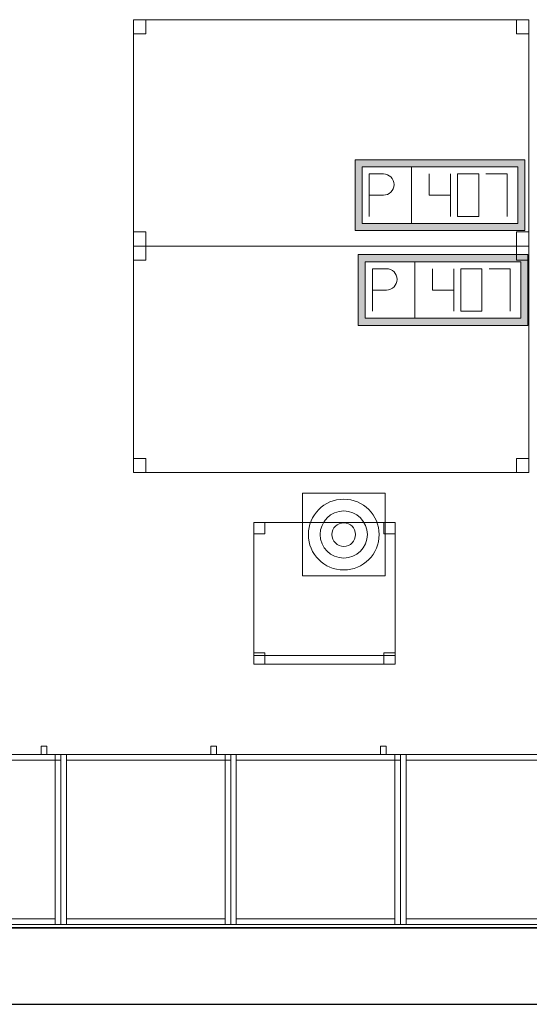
# Model space of a CAD drawing. Header units: metres. Extents: x 397.7 to 427.5, y 12.7 to 28.4.
# Tile 19 of 126: x 412.7 to 414.5, y 12.8 to 16.3. Entities that reach past the tile are written whole.
import ezdxf

# ---------------------------------------------------------------- set-up
doc = ezdxf.new("R2010")
doc.units = ezdxf.units.M
doc.layers.add('01_SUELOS', color=7, linetype='Continuous', lineweight=25, true_color=0x007f00)
for name, color, linetype, lineweight in [('02_MOBILIARIO', 7, 'Continuous', 18), ('A-DETL-____-MBND', 7, 'Continuous', 18), ('A-DETL-GENF-OTLN', 7, 'Continuous', 18), ('A-WALL-____-MCUT', 7, 'Continuous', 25), ('A-WALL-____-OTLN', 7, 'Continuous', 25)]:
    doc.layers.add(name, color=color, linetype=linetype, lineweight=lineweight)

# ---------------------------------------------------------------- blocks, each defined once
blk = doc.blocks.new('Family - Mur P5-151247-08_TEL_P5')
at = {"layer": 'A-WALL-____-MCUT', "color": 253, "true_color": 0xaaaaaa}
for p, q in [((25.4725, 0.27), (0.0535, 0.27)), ((0, 0), (25.4166, 0))]:
    blk.add_line(p, q, dxfattribs=at)
at = {"layer": 'A-WALL-____-OTLN', "color": 253, "true_color": 0xaaaaaa}
for p, q in [((25.4725, 0.27), (0.0535, 0.27)), ((0, 0), (25.4166, 0))]:
    blk.add_line(p, q, dxfattribs=at)
at = {"layer": 'A-WALL-____-OTLN', "color": 253, "lineweight": 18, "true_color": 0xaaaaaa}
blk.add_line((0, 0), (25.4166, 0), dxfattribs=at)
blk = doc.blocks.new('Family - Armai 60x60x60_P5-151259-08_TEL_P5')
at = {"layer": 'A-DETL-____-MBND', "color": 253, "true_color": 0xaaaaaa}
for p, q in [((0.53, 0.6), (0.53, 0.63)), ((0.53, 0.63), (0.53, 0.6)), ((0.53, 0.63), (0.55, 0.63)), ((0.55, 0.63), (0.53, 0.63)), ((0.55, 0.63), (0.55, 0.6)), ((0.55, 0.63), (0.55, 0.6)), ((0, 0.6), (0.6, 0.6)), ((0.6, 0.6), (0, 0.6)), ((0, 0), (0, 0.6)), ((0, 0.6), (0, 0)), ((0, 0.6), (0.02, 0.6)), ((0.02, 0.6), (0, 0.6)), ((0, 0), (0, 0.6)), ((0, 0.6), (0, 0)), ((0, 0.6), (0.6, 0.6)), ((0.6, 0.6), (0, 0.6)), ((0, 0), (0, 0.6)), ((0, 0.6), (0, 0)), ((0.02, 0.6), (0.02, 0)), ((0.02, 0), (0.02, 0.6)), ((0.02, 0.58), (0.02, 0.6)), ((0.02, 0.6), (0.02, 0.58)), ((0.02, 0.6), (0.58, 0.6)), ((0.58, 0.6), (0.02, 0.6)), ((0.55, 0.6), (0.53, 0.6)), ((0.53, 0.6), (0.55, 0.6)), ((0.58, 0.6), (0.6, 0.6)), ((0.6, 0.6), (0.58, 0.6)), ((0.58, 0), (0.58, 0.6)), ((0.58, 0.6), (0.58, 0)), ((0.58, 0.6), (0.58, 0.58)), ((0.58, 0.6), (0.58, 0.58)), ((0.58, 0.58), (0.58, 0.6)), ((0.58, 0.6), (0.6, 0.6)), ((0.58, 0.58), (0.58, 0.6)), ((0.6, 0.6), (0.58, 0.6)), ((0.6, 0.6), (0.6, 0)), ((0.6, 0), (0.6, 0.6)), ((0.6, 0.6), (0.6, 0)), ((0.6, 0), (0.6, 0.6)), ((0.6, 0.6), (0.6, 0)), ((0.6, 0), (0.6, 0.6)), ((0.6, 0.58), (0.6, 0.6)), ((0.6, 0.6), (0.6, 0.58)), ((0.58, 0.58), (0.02, 0.58)), ((0.02, 0.58), (0.58, 0.58)), ((0.6, 0.58), (0.58, 0.58)), ((0.58, 0.58), (0.6, 0.58)), ((0.6, 0), (0, 0)), ((0, 0), (0.6, 0)), ((0.02, 0), (0, 0)), ((0.02, 0), (0, 0)), ((0.6, 0), (0, 0)), ((0, 0), (0.6, 0)), ((0.02, 0), (0.02, 0.02)), ((0.02, 0.02), (0.02, 0)), ((0.02, 0.02), (0.58, 0.02)), ((0.58, 0.02), (0.02, 0.02)), ((0.58, 0), (0.02, 0)), ((0.02, 0), (0.58, 0)), ((0.58, 0.02), (0.58, 0)), ((0.58, 0.02), (0.58, 0)), ((0.6, 0), (0.58, 0)), ((0.6, 0), (0.58, 0))]:
    blk.add_line(p, q, dxfattribs=at)
blk = doc.blocks.new('Family - Armai 60x60x60_P5-151311-08_TEL_P5')
at = {"layer": 'A-DETL-____-MBND', "color": 253, "true_color": 0xaaaaaa}
for p, q in [((0.53, 0.6), (0.53, 0.63)), ((0.53, 0.63), (0.53, 0.6)), ((0.53, 0.63), (0.55, 0.63)), ((0.55, 0.63), (0.53, 0.63)), ((0.55, 0.63), (0.55, 0.6)), ((0.55, 0.63), (0.55, 0.6)), ((0, 0.6), (0.6, 0.6)), ((0.6, 0.6), (0, 0.6)), ((0, 0), (0, 0.6)), ((0, 0.6), (0, 0)), ((0, 0.6), (0.02, 0.6)), ((0.02, 0.6), (0, 0.6)), ((0, 0), (0, 0.6)), ((0, 0.6), (0, 0)), ((0, 0.6), (0.6, 0.6)), ((0.6, 0.6), (0, 0.6)), ((0, 0), (0, 0.6)), ((0, 0.6), (0, 0)), ((0.02, 0.6), (0.02, 0)), ((0.02, 0), (0.02, 0.6)), ((0.02, 0.58), (0.02, 0.6)), ((0.02, 0.6), (0.02, 0.58)), ((0.02, 0.6), (0.58, 0.6)), ((0.58, 0.6), (0.02, 0.6)), ((0.55, 0.6), (0.53, 0.6)), ((0.53, 0.6), (0.55, 0.6)), ((0.58, 0.6), (0.6, 0.6)), ((0.6, 0.6), (0.58, 0.6)), ((0.58, 0), (0.58, 0.6)), ((0.58, 0.6), (0.58, 0)), ((0.58, 0.58), (0.58, 0.6)), ((0.58, 0.6), (0.6, 0.6)), ((0.58, 0.58), (0.58, 0.6)), ((0.6, 0.6), (0.58, 0.6)), ((0.58, 0.6), (0.58, 0.58)), ((0.58, 0.6), (0.58, 0.58)), ((0.6, 0.6), (0.6, 0)), ((0.6, 0), (0.6, 0.6)), ((0.6, 0.6), (0.6, 0)), ((0.6, 0), (0.6, 0.6)), ((0.6, 0.6), (0.6, 0)), ((0.6, 0), (0.6, 0.6)), ((0.6, 0.58), (0.6, 0.6)), ((0.6, 0.6), (0.6, 0.58)), ((0.58, 0.58), (0.02, 0.58)), ((0.02, 0.58), (0.58, 0.58)), ((0.6, 0.58), (0.58, 0.58)), ((0.58, 0.58), (0.6, 0.58)), ((0.6, 0), (0, 0)), ((0, 0), (0.6, 0)), ((0.02, 0), (0, 0)), ((0.02, 0), (0, 0)), ((0.6, 0), (0, 0)), ((0, 0), (0.6, 0)), ((0.02, 0), (0.02, 0.02)), ((0.02, 0.02), (0.02, 0)), ((0.02, 0.02), (0.58, 0.02)), ((0.58, 0.02), (0.02, 0.02)), ((0.58, 0), (0.02, 0)), ((0.02, 0), (0.58, 0)), ((0.58, 0.02), (0.58, 0)), ((0.58, 0.02), (0.58, 0)), ((0.6, 0), (0.58, 0)), ((0.6, 0), (0.58, 0))]:
    blk.add_line(p, q, dxfattribs=at)
blk = doc.blocks.new('Family - Armai 60x60x60_P5-151370-08_TEL_P5')
at = {"layer": 'A-DETL-____-MBND', "color": 253, "true_color": 0xaaaaaa}
for p, q in [((0.53, 0.6), (0.53, 0.63)), ((0.53, 0.63), (0.53, 0.6)), ((0.53, 0.63), (0.55, 0.63)), ((0.55, 0.63), (0.53, 0.63)), ((0.55, 0.63), (0.55, 0.6)), ((0.55, 0.63), (0.55, 0.6)), ((0, 0.6), (0.6, 0.6)), ((0.6, 0.6), (0, 0.6)), ((0, 0), (0, 0.6)), ((0, 0.6), (0, 0)), ((0, 0.6), (0.6, 0.6)), ((0.6, 0.6), (0, 0.6)), ((0, 0), (0, 0.6)), ((0, 0.6), (0, 0)), ((0, 0.6), (0.02, 0.6)), ((0.02, 0.6), (0, 0.6)), ((0, 0), (0, 0.6)), ((0, 0.6), (0, 0)), ((0.02, 0.58), (0.02, 0.6)), ((0.02, 0.6), (0.02, 0.58)), ((0.02, 0.6), (0.58, 0.6)), ((0.58, 0.6), (0.02, 0.6)), ((0.02, 0.6), (0.02, 0)), ((0.02, 0), (0.02, 0.6)), ((0.55, 0.6), (0.53, 0.6)), ((0.53, 0.6), (0.55, 0.6)), ((0.58, 0.58), (0.58, 0.6)), ((0.58, 0.6), (0.6, 0.6)), ((0.58, 0.58), (0.58, 0.6)), ((0.6, 0.6), (0.58, 0.6)), ((0.58, 0.6), (0.6, 0.6)), ((0.6, 0.6), (0.58, 0.6)), ((0.58, 0), (0.58, 0.6)), ((0.58, 0.6), (0.58, 0)), ((0.58, 0.6), (0.58, 0.58)), ((0.58, 0.6), (0.58, 0.58)), ((0.6, 0.58), (0.6, 0.6)), ((0.6, 0.6), (0.6, 0.58)), ((0.6, 0.6), (0.6, 0)), ((0.6, 0), (0.6, 0.6)), ((0.6, 0.6), (0.6, 0)), ((0.6, 0), (0.6, 0.6)), ((0.6, 0.6), (0.6, 0)), ((0.6, 0), (0.6, 0.6)), ((0.58, 0.58), (0.02, 0.58)), ((0.02, 0.58), (0.58, 0.58)), ((0.6, 0.58), (0.58, 0.58)), ((0.58, 0.58), (0.6, 0.58)), ((0.6, 0), (0, 0)), ((0, 0), (0.6, 0)), ((0.6, 0), (0, 0)), ((0, 0), (0.6, 0)), ((0.02, 0), (0, 0)), ((0.02, 0), (0, 0)), ((0.02, 0), (0.02, 0.02)), ((0.02, 0.02), (0.02, 0)), ((0.02, 0.02), (0.58, 0.02)), ((0.58, 0.02), (0.02, 0.02)), ((0.58, 0), (0.02, 0)), ((0.02, 0), (0.58, 0)), ((0.58, 0.02), (0.58, 0)), ((0.58, 0.02), (0.58, 0)), ((0.6, 0), (0.58, 0)), ((0.6, 0), (0.58, 0))]:
    blk.add_line(p, q, dxfattribs=at)
blk = doc.blocks.new('Family - Taula 140X80_P5-151450-08_TEL_P5')
at = {"layer": 'A-DETL-____-MBND', "color": 253, "true_color": 0xaaaaaa}
for p, q in [((0, 0.8001), (1.3973, 0.8001)), ((0, 0), (0, 0.8001)), ((1.3973, 0.8001), (0, 0.8001)), ((0, 0.8001), (0, 0)), ((0, 0.8001), (0.0437, 0.8001)), ((0, 0.7501), (0, 0.8001)), ((0.0437, 0.8001), (0, 0.8001)), ((0, 0.8001), (0, 0.7501)), ((0.0437, 0.8001), (0.0437, 0.7501)), ((0.0437, 0.7501), (0.0437, 0.8001)), ((1.3536, 0.8001), (1.3973, 0.8001)), ((1.3536, 0.7501), (1.3536, 0.8001)), ((1.3973, 0.8001), (1.3536, 0.8001)), ((1.3536, 0.8001), (1.3536, 0.7501)), ((1.3973, 0.8001), (1.3973, 0.7501)), ((1.3973, 0.7501), (1.3973, 0.8001)), ((1.3973, 0.8001), (1.3973, 0)), ((1.3973, 0), (1.3973, 0.8001)), ((0.0437, 0.7501), (0, 0.7501)), ((0, 0.7501), (0.0437, 0.7501)), ((1.3973, 0.7501), (1.3536, 0.7501)), ((1.3536, 0.7501), (1.3973, 0.7501)), ((0, 0.05), (0.0437, 0.05)), ((0, 0), (0, 0.05)), ((0.0437, 0.05), (0, 0.05)), ((0, 0.05), (0, 0)), ((0.0437, 0.05), (0.0437, 0)), ((0.0437, 0), (0.0437, 0.05)), ((1.3536, 0.05), (1.3973, 0.05)), ((1.3536, 0), (1.3536, 0.05)), ((1.3973, 0.05), (1.3536, 0.05)), ((1.3536, 0.05), (1.3536, 0)), ((1.3973, 0.05), (1.3973, 0)), ((1.3973, 0), (1.3973, 0.05)), ((0, 0), (1.3973, 0)), ((0.0437, 0), (0, 0)), ((0, 0), (0.0437, 0)), ((1.3973, 0), (1.3536, 0)), ((1.3536, 0), (1.3973, 0)), ((1.3973, 0), (0, 0))]:
    blk.add_line(p, q, dxfattribs=at)
blk = doc.blocks.new('Family - Cadira d_Oficina_P5-151499-08_TEL_P5')
at = {"layer": 'A-DETL-____-MBND', "color": 253, "true_color": 0xaaaaaa}
for p, q in [((0, 0.5), (0.04, 0.5)), ((0, 0.46), (0, 0.5)), ((0.04, 0.5), (0, 0.5)), ((0, 0.5), (0, 0.46)), ((0, 0), (0, 0.5)), ((0, 0.5), (0.5, 0.5)), ((0, 0.5), (0, 0)), ((0.5, 0.5), (0, 0.5)), ((0.04, 0.5), (0.04, 0.46)), ((0.04, 0.46), (0.04, 0.5)), ((0.46, 0.5), (0.5, 0.5)), ((0.46, 0.46), (0.46, 0.5)), ((0.5, 0.5), (0.46, 0.5)), ((0.46, 0.5), (0.46, 0.46)), ((0.5, 0.5), (0.5, 0.46)), ((0.5, 0.46), (0.5, 0.5)), ((0.5, 0.5), (0.5, 0)), ((0.5, 0), (0.5, 0.5)), ((0.04, 0.46), (0, 0.46)), ((0, 0.46), (0.04, 0.46)), ((0.5, 0.46), (0.46, 0.46)), ((0.46, 0.46), (0.5, 0.46)), ((0, 0.04), (0.04, 0.04)), ((0, 0), (0, 0.04)), ((0.04, 0.04), (0, 0.04)), ((0, 0.04), (0, 0)), ((0.04, 0.04), (0.04, 0)), ((0.04, 0), (0.04, 0.04)), ((0.46, 0.04), (0.5, 0.04)), ((0.46, 0), (0.46, 0.04)), ((0.5, 0.04), (0.46, 0.04)), ((0.46, 0.04), (0.46, 0)), ((0.5, 0.04), (0.5, 0)), ((0.5, 0), (0.5, 0.04)), ((0, 0.03), (0.5, 0.03)), ((0, 0), (0, 0.03)), ((0.5, 0.03), (0, 0.03)), ((0, 0.03), (0, 0)), ((0.5, 0), (0, 0)), ((0, 0), (0.5, 0)), ((0.04, 0), (0, 0)), ((0, 0), (0.04, 0)), ((0.5, 0), (0, 0)), ((0, 0), (0.5, 0)), ((0.46, 0), (0.5, 0)), ((0.5, 0.03), (0.5, 0)), ((0.5, 0), (0.5, 0.03)), ((0.5, 0), (0.46, 0))]:
    blk.add_line(p, q, dxfattribs=at)
blk = doc.blocks.new('Family - Armai 60x60x60_P5-151708-08_TEL_P5')
at = {"layer": 'A-DETL-____-MBND', "color": 253, "true_color": 0xaaaaaa}
for p, q in [((0.53, 0.6), (0.53, 0.63)), ((0.53, 0.63), (0.53, 0.6)), ((0.53, 0.63), (0.55, 0.63)), ((0.55, 0.63), (0.53, 0.63)), ((0.55, 0.63), (0.55, 0.6)), ((0.55, 0.63), (0.55, 0.6)), ((0, 0.6), (0.6, 0.6)), ((0.6, 0.6), (0, 0.6)), ((0, 0), (0, 0.6)), ((0, 0.6), (0, 0)), ((0, 0.6), (0.6, 0.6)), ((0.6, 0.6), (0, 0.6)), ((0, 0), (0, 0.6)), ((0, 0.6), (0, 0)), ((0, 0.6), (0.02, 0.6)), ((0.02, 0.6), (0, 0.6)), ((0, 0), (0, 0.6)), ((0, 0.6), (0, 0)), ((0.02, 0.6), (0.02, 0)), ((0.02, 0), (0.02, 0.6)), ((0.02, 0.58), (0.02, 0.6)), ((0.02, 0.6), (0.02, 0.58)), ((0.02, 0.6), (0.58, 0.6)), ((0.58, 0.6), (0.02, 0.6)), ((0.55, 0.6), (0.53, 0.6)), ((0.53, 0.6), (0.55, 0.6)), ((0.58, 0.6), (0.6, 0.6)), ((0.6, 0.6), (0.58, 0.6)), ((0.58, 0), (0.58, 0.6)), ((0.58, 0.6), (0.58, 0)), ((0.58, 0.58), (0.58, 0.6)), ((0.58, 0.6), (0.6, 0.6)), ((0.58, 0.58), (0.58, 0.6)), ((0.6, 0.6), (0.58, 0.6)), ((0.58, 0.6), (0.58, 0.58)), ((0.58, 0.6), (0.58, 0.58)), ((0.6, 0.6), (0.6, 0)), ((0.6, 0), (0.6, 0.6)), ((0.6, 0.6), (0.6, 0)), ((0.6, 0), (0.6, 0.6)), ((0.6, 0.6), (0.6, 0)), ((0.6, 0), (0.6, 0.6)), ((0.6, 0.58), (0.6, 0.6)), ((0.6, 0.6), (0.6, 0.58)), ((0.58, 0.58), (0.02, 0.58)), ((0.02, 0.58), (0.58, 0.58)), ((0.6, 0.58), (0.58, 0.58)), ((0.58, 0.58), (0.6, 0.58)), ((0.6, 0), (0, 0)), ((0, 0), (0.6, 0)), ((0.6, 0), (0, 0)), ((0, 0), (0.6, 0)), ((0.02, 0), (0, 0)), ((0.02, 0), (0, 0)), ((0.02, 0), (0.02, 0.02)), ((0.02, 0.02), (0.02, 0)), ((0.02, 0.02), (0.58, 0.02)), ((0.58, 0.02), (0.02, 0.02)), ((0.58, 0), (0.02, 0)), ((0.02, 0), (0.58, 0)), ((0.58, 0.02), (0.58, 0)), ((0.58, 0.02), (0.58, 0)), ((0.6, 0), (0.58, 0)), ((0.6, 0), (0.58, 0))]:
    blk.add_line(p, q, dxfattribs=at)
blk = doc.blocks.new('Family - Paviment P5-151720-08_TEL_P5')
at = {"layer": '01_SUELOS', "color": 9, "true_color": 0xaad4aa}
for p, q in [((0, 0), (25.4182, 0)), ((25.4182, 0), (0, 0))]:
    blk.add_line(p, q, dxfattribs=at)
blk = doc.blocks.new('Family - Taula 140X80_P5-151769-08_TEL_P5')
at = {"layer": 'A-DETL-____-MBND', "color": 253, "true_color": 0xaaaaaa}
for p, q in [((0, 0), (0, 0.8001)), ((0, 0.8001), (1.3973, 0.8001)), ((1.3973, 0.8001), (0, 0.8001)), ((0, 0.8001), (0, 0)), ((0, 0.7501), (0, 0.8001)), ((0, 0.8001), (0.0437, 0.8001)), ((0.0437, 0.8001), (0, 0.8001)), ((0, 0.8001), (0, 0.7501)), ((0.0437, 0.8001), (0.0437, 0.7501)), ((0.0437, 0.7501), (0.0437, 0.8001)), ((1.3536, 0.7501), (1.3536, 0.8001)), ((1.3536, 0.8001), (1.3973, 0.8001)), ((1.3973, 0.8001), (1.3536, 0.8001)), ((1.3536, 0.8001), (1.3536, 0.7501)), ((1.3973, 0.8001), (1.3973, 0)), ((1.3973, 0), (1.3973, 0.8001)), ((1.3973, 0.8001), (1.3973, 0.7501)), ((1.3973, 0.7501), (1.3973, 0.8001)), ((0.0437, 0.7501), (0, 0.7501)), ((0, 0.7501), (0.0437, 0.7501)), ((1.3973, 0.7501), (1.3536, 0.7501)), ((1.3536, 0.7501), (1.3973, 0.7501)), ((0, 0), (0, 0.05)), ((0, 0.05), (0.0437, 0.05)), ((0.0437, 0.05), (0, 0.05)), ((0, 0.05), (0, 0)), ((0.0437, 0.05), (0.0437, 0)), ((0.0437, 0), (0.0437, 0.05)), ((1.3536, 0), (1.3536, 0.05)), ((1.3536, 0.05), (1.3973, 0.05)), ((1.3973, 0.05), (1.3536, 0.05)), ((1.3536, 0.05), (1.3536, 0)), ((1.3973, 0.05), (1.3973, 0)), ((1.3973, 0), (1.3973, 0.05)), ((1.3973, 0), (0, 0)), ((0, 0), (1.3973, 0)), ((0.0437, 0), (0, 0)), ((0, 0), (0.0437, 0)), ((1.3973, 0), (1.3536, 0)), ((1.3536, 0), (1.3973, 0))]:
    blk.add_line(p, q, dxfattribs=at)
blk = doc.blocks.new('Family - Armai 60x60x60_P5-151807-08_TEL_P5')
at = {"layer": 'A-DETL-____-MBND', "color": 253, "true_color": 0xaaaaaa}
for p, q in [((0.53, 0.6), (0.53, 0.63)), ((0.53, 0.63), (0.53, 0.6)), ((0.53, 0.63), (0.55, 0.63)), ((0.55, 0.63), (0.53, 0.63)), ((0.55, 0.63), (0.55, 0.6)), ((0.55, 0.63), (0.55, 0.6)), ((0, 0.6), (0.02, 0.6)), ((0.02, 0.6), (0, 0.6)), ((0, 0), (0, 0.6)), ((0, 0.6), (0, 0)), ((0, 0.6), (0.6, 0.6)), ((0.6, 0.6), (0, 0.6)), ((0, 0), (0, 0.6)), ((0, 0.6), (0, 0)), ((0, 0.6), (0.6, 0.6)), ((0.6, 0.6), (0, 0.6)), ((0, 0), (0, 0.6)), ((0, 0.6), (0, 0)), ((0.02, 0.6), (0.02, 0)), ((0.02, 0), (0.02, 0.6)), ((0.02, 0.58), (0.02, 0.6)), ((0.02, 0.6), (0.02, 0.58)), ((0.02, 0.6), (0.58, 0.6)), ((0.58, 0.6), (0.02, 0.6)), ((0.55, 0.6), (0.53, 0.6)), ((0.53, 0.6), (0.55, 0.6)), ((0.58, 0.6), (0.6, 0.6)), ((0.6, 0.6), (0.58, 0.6)), ((0.58, 0), (0.58, 0.6)), ((0.58, 0.6), (0.58, 0)), ((0.58, 0.6), (0.58, 0.58)), ((0.58, 0.6), (0.58, 0.58)), ((0.58, 0.58), (0.58, 0.6)), ((0.58, 0.6), (0.6, 0.6)), ((0.58, 0.58), (0.58, 0.6)), ((0.6, 0.6), (0.58, 0.6)), ((0.6, 0.6), (0.6, 0)), ((0.6, 0), (0.6, 0.6)), ((0.6, 0.6), (0.6, 0)), ((0.6, 0), (0.6, 0.6)), ((0.6, 0.6), (0.6, 0)), ((0.6, 0), (0.6, 0.6)), ((0.6, 0.58), (0.6, 0.6)), ((0.6, 0.6), (0.6, 0.58)), ((0.58, 0.58), (0.02, 0.58)), ((0.02, 0.58), (0.58, 0.58)), ((0.6, 0.58), (0.58, 0.58)), ((0.58, 0.58), (0.6, 0.58)), ((0.02, 0), (0, 0)), ((0.02, 0), (0, 0)), ((0.6, 0), (0, 0)), ((0, 0), (0.6, 0)), ((0.6, 0), (0, 0)), ((0, 0), (0.6, 0)), ((0.02, 0), (0.02, 0.02)), ((0.02, 0.02), (0.02, 0)), ((0.02, 0.02), (0.58, 0.02)), ((0.58, 0.02), (0.02, 0.02)), ((0.58, 0), (0.02, 0)), ((0.02, 0), (0.58, 0)), ((0.58, 0.02), (0.58, 0)), ((0.58, 0.02), (0.58, 0)), ((0.6, 0), (0.58, 0)), ((0.6, 0), (0.58, 0))]:
    blk.add_line(p, q, dxfattribs=at)
blk = doc.blocks.new('Family - Armai 60x60x60_P5-151828-08_TEL_P5')
at = {"layer": 'A-DETL-____-MBND', "color": 253, "true_color": 0xaaaaaa}
for p, q in [((0.53, 0.6), (0.53, 0.63)), ((0.53, 0.63), (0.53, 0.6)), ((0.53, 0.63), (0.55, 0.63)), ((0.55, 0.63), (0.53, 0.63)), ((0.55, 0.63), (0.55, 0.6)), ((0.55, 0.63), (0.55, 0.6)), ((0, 0.6), (0.6, 0.6)), ((0.6, 0.6), (0, 0.6)), ((0, 0), (0, 0.6)), ((0, 0.6), (0, 0)), ((0, 0.6), (0.6, 0.6)), ((0.6, 0.6), (0, 0.6)), ((0, 0), (0, 0.6)), ((0, 0.6), (0, 0)), ((0, 0.6), (0.02, 0.6)), ((0.02, 0.6), (0, 0.6)), ((0, 0), (0, 0.6)), ((0, 0.6), (0, 0)), ((0.02, 0.58), (0.02, 0.6)), ((0.02, 0.6), (0.02, 0.58)), ((0.02, 0.6), (0.58, 0.6)), ((0.58, 0.6), (0.02, 0.6)), ((0.02, 0.6), (0.02, 0)), ((0.02, 0), (0.02, 0.6)), ((0.55, 0.6), (0.53, 0.6)), ((0.53, 0.6), (0.55, 0.6)), ((0.58, 0.6), (0.6, 0.6)), ((0.6, 0.6), (0.58, 0.6)), ((0.58, 0), (0.58, 0.6)), ((0.58, 0.6), (0.58, 0)), ((0.58, 0.6), (0.58, 0.58)), ((0.58, 0.6), (0.58, 0.58)), ((0.58, 0.58), (0.58, 0.6)), ((0.58, 0.6), (0.6, 0.6)), ((0.58, 0.58), (0.58, 0.6)), ((0.6, 0.6), (0.58, 0.6)), ((0.6, 0.6), (0.6, 0)), ((0.6, 0), (0.6, 0.6)), ((0.6, 0.6), (0.6, 0)), ((0.6, 0), (0.6, 0.6)), ((0.6, 0.6), (0.6, 0)), ((0.6, 0), (0.6, 0.6)), ((0.6, 0.58), (0.6, 0.6)), ((0.6, 0.6), (0.6, 0.58)), ((0.58, 0.58), (0.02, 0.58)), ((0.02, 0.58), (0.58, 0.58)), ((0.6, 0.58), (0.58, 0.58)), ((0.58, 0.58), (0.6, 0.58)), ((0.6, 0), (0, 0)), ((0, 0), (0.6, 0)), ((0.6, 0), (0, 0)), ((0, 0), (0.6, 0)), ((0.02, 0), (0, 0)), ((0.02, 0), (0, 0)), ((0.02, 0), (0.02, 0.02)), ((0.02, 0.02), (0.02, 0)), ((0.02, 0.02), (0.58, 0.02)), ((0.58, 0.02), (0.02, 0.02)), ((0.58, 0), (0.02, 0)), ((0.02, 0), (0.58, 0)), ((0.58, 0.02), (0.58, 0)), ((0.58, 0.02), (0.58, 0)), ((0.6, 0), (0.58, 0)), ((0.6, 0), (0.58, 0))]:
    blk.add_line(p, q, dxfattribs=at)
blk = doc.blocks.new('Family - Armai 60x60x60_P5-151884-08_TEL_P5')
at = {"layer": 'A-DETL-____-MBND', "color": 253, "true_color": 0xaaaaaa}
for p, q in [((0.53, 0.6), (0.53, 0.63)), ((0.53, 0.63), (0.53, 0.6)), ((0.53, 0.63), (0.55, 0.63)), ((0.55, 0.63), (0.53, 0.63)), ((0.55, 0.63), (0.55, 0.6)), ((0.55, 0.63), (0.55, 0.6)), ((0, 0.6), (0.02, 0.6)), ((0.02, 0.6), (0, 0.6)), ((0, 0), (0, 0.6)), ((0, 0.6), (0, 0)), ((0, 0.6), (0.6, 0.6)), ((0.6, 0.6), (0, 0.6)), ((0, 0), (0, 0.6)), ((0, 0.6), (0, 0)), ((0, 0.6), (0.6, 0.6)), ((0.6, 0.6), (0, 0.6)), ((0, 0), (0, 0.6)), ((0, 0.6), (0, 0)), ((0.02, 0.6), (0.02, 0)), ((0.02, 0), (0.02, 0.6)), ((0.02, 0.58), (0.02, 0.6)), ((0.02, 0.6), (0.02, 0.58)), ((0.02, 0.6), (0.58, 0.6)), ((0.58, 0.6), (0.02, 0.6)), ((0.55, 0.6), (0.53, 0.6)), ((0.53, 0.6), (0.55, 0.6)), ((0.58, 0.6), (0.6, 0.6)), ((0.6, 0.6), (0.58, 0.6)), ((0.58, 0), (0.58, 0.6)), ((0.58, 0.6), (0.58, 0)), ((0.58, 0.58), (0.58, 0.6)), ((0.58, 0.6), (0.6, 0.6)), ((0.58, 0.58), (0.58, 0.6)), ((0.6, 0.6), (0.58, 0.6)), ((0.58, 0.6), (0.58, 0.58)), ((0.58, 0.6), (0.58, 0.58)), ((0.6, 0.6), (0.6, 0)), ((0.6, 0), (0.6, 0.6)), ((0.6, 0.6), (0.6, 0)), ((0.6, 0), (0.6, 0.6)), ((0.6, 0.58), (0.6, 0.6)), ((0.6, 0.6), (0.6, 0.58)), ((0.6, 0.6), (0.6, 0)), ((0.6, 0), (0.6, 0.6)), ((0.58, 0.58), (0.02, 0.58)), ((0.02, 0.58), (0.58, 0.58)), ((0.6, 0.58), (0.58, 0.58)), ((0.58, 0.58), (0.6, 0.58)), ((0.02, 0), (0, 0)), ((0.02, 0), (0, 0)), ((0.6, 0), (0, 0)), ((0, 0), (0.6, 0)), ((0.6, 0), (0, 0)), ((0, 0), (0.6, 0)), ((0.02, 0), (0.02, 0.02)), ((0.02, 0.02), (0.02, 0)), ((0.02, 0.02), (0.58, 0.02)), ((0.58, 0.02), (0.02, 0.02)), ((0.58, 0), (0.02, 0)), ((0.02, 0), (0.58, 0)), ((0.58, 0.02), (0.58, 0)), ((0.58, 0.02), (0.58, 0)), ((0.6, 0), (0.58, 0)), ((0.6, 0), (0.58, 0))]:
    blk.add_line(p, q, dxfattribs=at)
blk = doc.blocks.new('Family - Armai 60x60x60_P5-151962-08_TEL_P5')
at = {"layer": 'A-DETL-____-MBND', "color": 253, "true_color": 0xaaaaaa}
for p, q in [((0.53, 0.6), (0.53, 0.63)), ((0.53, 0.63), (0.53, 0.6)), ((0.53, 0.63), (0.55, 0.63)), ((0.55, 0.63), (0.53, 0.63)), ((0.55, 0.63), (0.55, 0.6)), ((0.55, 0.63), (0.55, 0.6)), ((0, 0.6), (0.02, 0.6)), ((0.02, 0.6), (0, 0.6)), ((0, 0), (0, 0.6)), ((0, 0.6), (0, 0)), ((0, 0.6), (0.6, 0.6)), ((0.6, 0.6), (0, 0.6)), ((0, 0), (0, 0.6)), ((0, 0.6), (0, 0)), ((0, 0.6), (0.6, 0.6)), ((0.6, 0.6), (0, 0.6)), ((0, 0), (0, 0.6)), ((0, 0.6), (0, 0)), ((0.02, 0.6), (0.02, 0)), ((0.02, 0), (0.02, 0.6)), ((0.02, 0.58), (0.02, 0.6)), ((0.02, 0.6), (0.02, 0.58)), ((0.02, 0.6), (0.58, 0.6)), ((0.58, 0.6), (0.02, 0.6)), ((0.55, 0.6), (0.53, 0.6)), ((0.53, 0.6), (0.55, 0.6)), ((0.58, 0.58), (0.58, 0.6)), ((0.58, 0.6), (0.6, 0.6)), ((0.58, 0.58), (0.58, 0.6)), ((0.6, 0.6), (0.58, 0.6)), ((0.58, 0.6), (0.58, 0.58)), ((0.58, 0.6), (0.58, 0.58)), ((0.58, 0.6), (0.6, 0.6)), ((0.6, 0.6), (0.58, 0.6)), ((0.58, 0), (0.58, 0.6)), ((0.58, 0.6), (0.58, 0)), ((0.6, 0.58), (0.6, 0.6)), ((0.6, 0.6), (0.6, 0.58)), ((0.6, 0.6), (0.6, 0)), ((0.6, 0), (0.6, 0.6)), ((0.6, 0.6), (0.6, 0)), ((0.6, 0), (0.6, 0.6)), ((0.6, 0.6), (0.6, 0)), ((0.6, 0), (0.6, 0.6)), ((0.58, 0.58), (0.02, 0.58)), ((0.02, 0.58), (0.58, 0.58)), ((0.6, 0.58), (0.58, 0.58)), ((0.58, 0.58), (0.6, 0.58)), ((0.02, 0), (0, 0)), ((0.02, 0), (0, 0)), ((0.6, 0), (0, 0)), ((0, 0), (0.6, 0)), ((0.6, 0), (0, 0)), ((0, 0), (0.6, 0)), ((0.02, 0), (0.02, 0.02)), ((0.02, 0.02), (0.02, 0)), ((0.02, 0.02), (0.58, 0.02)), ((0.58, 0.02), (0.02, 0.02)), ((0.58, 0), (0.02, 0)), ((0.02, 0), (0.58, 0)), ((0.58, 0.02), (0.58, 0)), ((0.58, 0.02), (0.58, 0)), ((0.6, 0), (0.58, 0)), ((0.6, 0), (0.58, 0))]:
    blk.add_line(p, q, dxfattribs=at)
blk = doc.blocks.new('LONDR55-XX_ZZ-ARQ-CAA-M3D-Londres55_ifc-1-08_TEL_P5')
at = {"layer": '01_SUELOS', "color": 253, "lineweight": 18, "true_color": 0xaaaaaa}
blk.add_blockref('Family - Paviment P5-151720-08_TEL_P5', (398.2952, 13.1106), dxfattribs=at)
at = {"layer": '02_MOBILIARIO', "color": 253, "lineweight": 18, "true_color": 0xaaaaaa}
for name, p in [('Family - Taula 140X80_P5-151450-08_TEL_P5', (413.1456, 15.5193)), ('Family - Taula 140X80_P5-151769-08_TEL_P5', (413.1456, 14.7192)), ('Family - Cadira d_Oficina_P5-151499-08_TEL_P5', (413.5706, 14.0426)), ('Family - Armai 60x60x60_P5-151311-08_TEL_P5', (412.2893, 13.1231)), ('Family - Armai 60x60x60_P5-151828-08_TEL_P5', (412.2893, 13.1231)), ('Family - Armai 60x60x60_P5-151259-08_TEL_P5', (412.8893, 13.1231)), ('Family - Armai 60x60x60_P5-151370-08_TEL_P5', (412.8893, 13.1231)), ('Family - Armai 60x60x60_P5-151884-08_TEL_P5', (413.4893, 13.1231)), ('Family - Armai 60x60x60_P5-151962-08_TEL_P5', (413.4893, 13.1231)), ('Family - Armai 60x60x60_P5-151708-08_TEL_P5', (414.0893, 13.1231)), ('Family - Armai 60x60x60_P5-151807-08_TEL_P5', (414.0893, 13.1231))]:
    blk.add_blockref(name, p, dxfattribs=at)
at = {"layer": 'A-WALL-____-OTLN', "color": 253, "lineweight": 18, "true_color": 0xaaaaaa}
blk.add_blockref('Family - Mur P5-151247-08_TEL_P5', (398.2417, 12.8406), dxfattribs=at)
blk = doc.blocks.new('ZYR_08_04 Altaveu Sostre Encastat - Altaveu Encastat 08 _Rect_-911407-08_TEL_P5')
at = {"layer": 'A-DETL-GENF-OTLN', "color": 6, "true_color": 0xff00ff}
for p, q in [((-0.145825, 0.145825), (0.145825, 0.145825)), ((-0.145825, -0.145825), (-0.145825, 0.145825)), ((0.145825, 0.145825), (0.145825, -0.145825)), ((0.145825, -0.145825), (-0.145825, -0.145825))]:
    blk.add_line(p, q, dxfattribs=at)
for radius in [0.125, 0.083333, 0.041667]:
    blk.add_circle((0, 0), radius, dxfattribs=at)
blk = doc.blocks.new('ZYR_05_02_05 PT 4COL Terra - 07 PT Terra _4SC-2SAI-2VD_-903859-08_TEL_P5')
at = {"layer": 'A-DETL-____-MBND', "true_color": 0x3c0aff}
h = blk.add_hatch(color=180, dxfattribs=at)
h.paths.add_polyline_path([(-0.4898, -0.125), (0.1102, -0.125), (0.1102, 0.125), (-0.4898, 0.125)])
h.paths.add_polyline_path([(-0.4648, -0.1), (-0.4648, 0.1), (0.0852, 0.1), (0.0852, -0.1)])
at = {"layer": 'A-DETL-____-MBND', "color": 180, "true_color": 0x3c0aff}
for p, q in [((0.1102, 0.125), (-0.4898, 0.125)), ((-0.4898, 0.125), (-0.4898, -0.125)), ((-0.4898, 0.125), (0.1102, 0.125)), ((-0.4898, 0.125), (-0.4898, -0.125)), ((0.1102, -0.125), (0.1102, 0.125)), ((0.1102, 0.125), (0.1102, -0.125)), ((-0.4648, -0.1), (-0.4648, 0.1)), ((-0.4648, 0.1), (0.0852, 0.1)), ((-0.4648, 0.1), (0.0852, 0.1)), ((-0.4648, -0.1), (-0.4648, 0.1)), ((-0.4398, 0.075), (-0.3898, 0.0754)), ((-0.4398, 0.075), (-0.4398, -0.075)), ((-0.2898, 0.1), (-0.2898, -0.1)), ((-0.2273, 0.075), (-0.2273, 0)), ((-0.1523, 0.075), (-0.1523, -0.075)), ((-0.0523, 0.075), (-0.1273, 0.075)), ((-0.1273, 0.075), (-0.1273, -0.075)), ((-0.0523, -0.075), (-0.0523, 0.075)), ((-0.0273, 0.075), (0.0477, 0.075)), ((0.0477, 0.075), (0.0477, -0.075)), ((0.0852, 0.1), (0.0852, -0.1)), ((0.0852, 0.1), (0.0852, -0.1)), ((-0.4398, 0), (-0.3898, 0)), ((-0.2273, 0), (-0.1523, 0)), ((0.0852, -0.1), (-0.4648, -0.1)), ((0.0852, -0.1), (-0.4648, -0.1)), ((-0.1273, -0.075), (-0.0523, -0.075)), ((-0.4898, -0.125), (0.1102, -0.125)), ((0.1102, -0.125), (-0.4898, -0.125))]:
    blk.add_line(p, q, dxfattribs=at)
blk.add_arc((-0.3898, 0.0377), 0.0377, 270, 90, dxfattribs=at)
blk = doc.blocks.new('ZYR_05_02_05 PT 4COL Terra - 07 PT Terra _4SC-2SAI-2VD_-903860-08_TEL_P5')
at = {"layer": 'A-DETL-____-MBND', "true_color": 0x3c0aff}
h = blk.add_hatch(color=180, dxfattribs=at)
h.paths.add_polyline_path([(-0.5009, -0.125), (0.0991, -0.125), (0.0991, 0.125), (-0.5009, 0.125), (-0.5009, 0.0811)])
h.paths.add_polyline_path([(-0.4759, -0.1), (-0.4759, 0.1), (0.0741, 0.1), (0.0741, -0.1)])
at = {"layer": 'A-DETL-____-MBND', "color": 180, "true_color": 0x3c0aff}
for p, q in [((0.0991, 0.125), (-0.5009, 0.125)), ((-0.5009, 0.125), (-0.5009, -0.125)), ((-0.5009, 0.125), (0.0991, 0.125)), ((-0.5009, 0.125), (-0.5009, -0.125)), ((0.0991, -0.125), (0.0991, 0.125)), ((0.0991, 0.125), (0.0991, -0.125)), ((-0.4759, -0.1), (-0.4759, 0.1)), ((-0.4759, 0.1), (0.0741, 0.1)), ((-0.4759, 0.1), (0.0741, 0.1)), ((-0.4759, -0.1), (-0.4759, 0.1)), ((-0.4509, 0.075), (-0.4009, 0.0754)), ((-0.4509, 0.075), (-0.4509, -0.075)), ((-0.3009, 0.1), (-0.3009, -0.1)), ((-0.2384, 0.075), (-0.2384, 0)), ((-0.1634, 0.075), (-0.1634, -0.075)), ((-0.0634, 0.075), (-0.1384, 0.075)), ((-0.1384, 0.075), (-0.1384, -0.075)), ((-0.0634, -0.075), (-0.0634, 0.075)), ((-0.0384, 0.075), (0.0366, 0.075)), ((0.0366, 0.075), (0.0366, -0.075)), ((0.0741, 0.1), (0.0741, -0.1)), ((0.0741, 0.1), (0.0741, -0.1)), ((-0.4509, 0), (-0.4009, 0)), ((-0.2384, 0), (-0.1634, 0)), ((0.0741, -0.1), (-0.4759, -0.1)), ((0.0741, -0.1), (-0.4759, -0.1)), ((-0.1384, -0.075), (-0.0634, -0.075)), ((-0.5009, -0.125), (0.0991, -0.125)), ((0.0991, -0.125), (-0.5009, -0.125))]:
    blk.add_line(p, q, dxfattribs=at)
blk.add_arc((-0.4009, 0.0377), 0.0377, 270, 90, dxfattribs=at)

msp = doc.modelspace()

# ---------------------------------------------------------------- block references
at = {"lineweight": 5}
msp.add_blockref('LONDR55-XX_ZZ-ARQ-CAA-M3D-Londres55_ifc-1-08_TEL_P5', (0, 0), dxfattribs=at)
at = {"layer": 'A-DETL-____-MBND', "color": 180, "true_color": 0x3c0aff}
for name, p in [('ZYR_05_02_05 PT 4COL Terra - 07 PT Terra _4SC-2SAI-2VD_-903860-08_TEL_P5', (414.4298, 15.6993)), ('ZYR_05_02_05 PT 4COL Terra - 07 PT Terra _4SC-2SAI-2VD_-903859-08_TEL_P5', (414.4298, 15.3643))]:
    msp.add_blockref(name, p, dxfattribs=at)
at = {"layer": 'A-DETL-GENF-OTLN', "color": 6, "true_color": 0xff00ff}
msp.add_blockref('ZYR_08_04 Altaveu Sostre Encastat - Altaveu Encastat 08 _Rect_-911407-08_TEL_P5', (413.889, 14.5003), dxfattribs=at)

doc.saveas('drawing.dxf')
